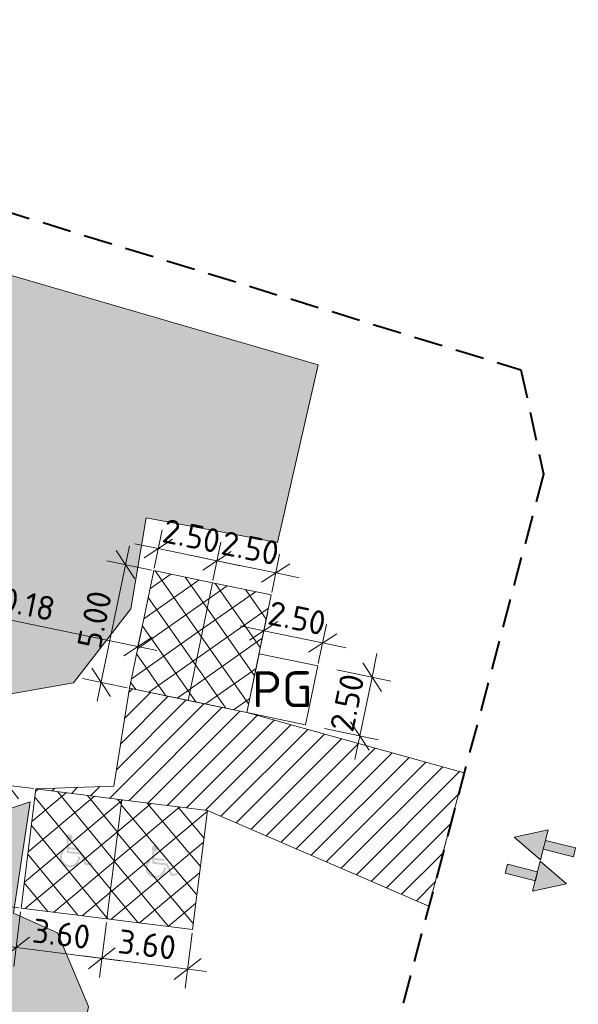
# Model space of a CAD drawing. Header units: millimetres. Extents: x 0 to 6535399, y 0 to 6021678.
# Tile 17 of 59: x 6532906 to 6532929, y 6021278 to 6021319. Entities that reach past the tile are written whole.
import ezdxf

# ---------------------------------------------------------------- set-up
doc = ezdxf.new("R2010")
doc.units = ezdxf.units.MM
doc.header["$PDMODE"] = 34
doc.header["$PDSIZE"] = 1
doc.linetypes.add('4', pattern=[1.799999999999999, 1.199999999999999, -0.6])
doc.layers.add('PZT', color=7, linetype='Continuous', lineweight=5)
doc.layers.add('PZT_droga', color=7, linetype='Continuous', lineweight=15)
doc.layers.add('wymiary', color=7, linetype='Continuous', lineweight=5, true_color=0x666666)
doc.styles.add('ISO', font='isocpeur.ttf')
doc.styles.add('R_G ISOC', font='isocpeur.ttf')
doc.dimstyles.new('Ł_G 1-500', dxfattribs={"dimscale": 0.1, "dimtxt": 10, "dimasz": 10, "dimexe": 8, "dimexo": 1, "dimgap": 3, "dimtad": 1, "dimrnd": 0.01, "dimzin": 1, "dimdsep": 46, "dimtxsty": 'ISO', "dimblk": 'OBLIQUE', "dimcen": 10, "dimdle": 8, "dimclrd": 256, "dimclre": 256, "dimclrt": 256, "dimazin": 0, "dimtfac": 1, "dimtix": 1, "dimtmove": 1, "dimatfit": 2, "dimfxl": 15, "dimfxlon": 1, "dimlwd": 5, "dimlwe": 5, "dimarcsym": 2})

# ---------------------------------------------------------------- blocks, each defined once
blk = doc.blocks.new('srz.4')
at = {"true_color": 0xec0e0e}
for points in [[(-2.588797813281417, 0.1924249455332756), (-1.291672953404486, -0.4534115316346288), (-1.291672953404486, 0.83826142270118)], [(-1.291672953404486, 0.3848498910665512), (-1.291672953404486, 0), (0, 0), (0, 0.3848498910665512)]]:
    blk.add_hatch(color=1, dxfattribs=at).paths.add_polyline_path(points)
at = {"color": 1, "true_color": 0xec0e0e}
for points in [[(-2.588797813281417, 0.1924249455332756), (-1.291672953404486, -0.4534115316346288), (-1.291672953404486, 0.83826142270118)], [(-1.291672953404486, 0.3848498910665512), (-1.291672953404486, 0), (0, 0), (0, 0.3848498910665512), (-1.291672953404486, 0.3848498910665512)]]:
    blk.add_lwpolyline(points, close=True, dxfattribs=at)
blk = doc.blocks.new('miejsce postojowe 2.5x5')
at = {"layer": 'PZT', "true_color": 0x636466}
h = blk.add_hatch(dxfattribs=at)
h.set_pattern_fill('ANSI37', color=251, scale=7, angle=1.790699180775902, style=0)
h.set_pattern_definition([(46.7906991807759, (-6504568.953147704, -5966512.126572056), (-0.6377503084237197, 0.5990822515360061), []), (136.7906991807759, (-6504568.953147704, -5966512.126572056), (-0.5990822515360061, -0.6377503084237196), [])])
h.paths.add_polyline_path([(-2.5, 0), (0, 0), (0, 5), (-2.5, 5)])
at = {"layer": 'PZT', "linetype": 'ByBlock'}
blk.add_lwpolyline([(-2.5, 0), (0, 0), (0, 5), (-2.5, 5)], close=True, dxfattribs=at)
blk = doc.blocks.new('miejsce postojowe 3.6x5 NP')
at = {"layer": 'PZT', "true_color": 0x7aafdf}
h = blk.add_hatch(dxfattribs=at)
h.set_pattern_fill('ANSI37', color=143, scale=6.999999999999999, angle=1.603000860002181, style=0)
h.set_pattern_definition([(46.60300086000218, (-6504567.024311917, -5966516.516776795), (-0.635784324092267, 0.6011682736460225), []), (136.6030008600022, (-6504567.024311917, -5966516.516776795), (-0.6011682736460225, -0.6357843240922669), [])])
h.paths.add_polyline_path([(-3.599999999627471, 0), (0, 0), (0, 5), (-3.599999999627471, 5)])
at = {"layer": 'PZT', "ltscale": 10, "true_color": 0x000000}
h = blk.add_hatch(color=18, dxfattribs=at)
h.dxf.hatch_style = 1
h.paths.add_polyline_path([(-2.076869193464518, 3.082916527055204), (-2.00687855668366, 2.514697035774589), (-1.415621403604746, 2.515938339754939), (-1.173515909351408, 2.092233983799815), (-0.885626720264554, 2.181416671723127), (-0.9103683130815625, 2.26128460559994), (-1.134193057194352, 2.191947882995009), (-1.367156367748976, 2.599652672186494), (-1.932952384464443, 2.598464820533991), (-1.943248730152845, 2.682055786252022), (-1.510122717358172, 2.682965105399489), (-1.510298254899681, 2.766577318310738), (-1.953545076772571, 2.76564675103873), (-1.986234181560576, 3.031033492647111, 4.985504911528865)])
h.paths.add_polyline_path([(-2.098631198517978, 2.575653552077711), (-2.111564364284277, 2.680651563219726, 1.729757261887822), (-1.426597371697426, 2.43230271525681), (-1.511792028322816, 2.432123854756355, -1.60774810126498)])
at = {"layer": 'PZT', "linetype": 'ByBlock'}
blk.add_lwpolyline([(-3.599999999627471, 0), (0, 0), (0, 5), (-3.599999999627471, 5)], close=True, dxfattribs=at)
blk = doc.blocks.new('_Oblique')
at = {"color": 0, "linetype": 'ByBlock', "lineweight": -2}
blk.add_line((-0.5, -0.5), (0.5, 0.5), dxfattribs=at)
blk = doc.blocks.new('*D87')
at = {"layer": 'Defpoints', "color": 0, "transparency": 16777216}
for p in [(6532918.155123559, 6021291.840939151), (6532917.64803135, 6021289.392907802), (6532919.908914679, 6021288.924581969)]:
    blk.add_point(p, dxfattribs=at)
at = {"layer": 'wymiary', "lineweight": 5, "transparency": 16777216}
for p, q in [((6532920.416006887, 6021291.372613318), (6532920.618843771, 6021292.351825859)), ((6532918.947188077, 6021291.676868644), (6532921.199376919, 6021291.210343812)), ((6532920.416006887, 6021291.372613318), (6532919.908914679, 6021288.924581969)), ((6532918.440095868, 6021289.228837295), (6532920.692284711, 6021288.762312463)), ((6532919.908914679, 6021288.924581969), (6532919.706077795, 6021287.94536943))]:
    blk.add_line(p, q, dxfattribs=at)
for p, rotation in [((6532920.416006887, 6021291.372613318), 258.297098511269), ((6532919.908914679, 6021288.924581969), 78.29709851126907)]:
    blk.add_blockref('_Oblique', p, dxfattribs=dict(at, rotation=rotation))
at = {"layer": 'wymiary', "transparency": 16777216, "insert": (6532919.379090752, 6021290.31086715), "char_height": 1, "attachment_point": 5, "rotation": 78.29709851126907, "style": 'ISO'}
blk.add_mtext('2.50', dxfattribs=at)
blk = doc.blocks.new('*D88')
at = {"layer": 'Defpoints', "color": 0, "transparency": 16777216}
for p in [(6532918.352745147, 6021292.794974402), (6532915.707092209, 6021292.348031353), (6532918.155123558, 6021291.840939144)]:
    blk.add_point(p, dxfattribs=at)
at = {"layer": 'wymiary', "lineweight": 5, "transparency": 16777216}
for p, q in [((6532915.727375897, 6021292.445952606), (6532916.066983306, 6021294.085436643)), ((6532915.904713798, 6021293.302066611), (6532914.925501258, 6021293.504903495)), ((6532915.904713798, 6021293.302066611), (6532918.352745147, 6021292.794974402)), ((6532918.175407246, 6021291.938860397), (6532918.515014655, 6021293.578344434)), ((6532918.352745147, 6021292.794974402), (6532919.331957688, 6021292.592137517))]:
    blk.add_line(p, q, dxfattribs=at)
for p, rotation in [((6532915.904713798, 6021293.302066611), 348.297098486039), ((6532918.352745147, 6021292.794974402), 168.297098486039)]:
    blk.add_blockref('_Oblique', p, dxfattribs=dict(at, rotation=rotation))
at = {"layer": 'wymiary', "transparency": 16777216, "insert": (6532917.290998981, 6021293.831890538), "char_height": 1, "attachment_point": 5, "rotation": 348.29709848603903, "style": 'ISO'}
blk.add_mtext('2.50', dxfattribs=at)
blk = doc.blocks.new('*D89')
at = {"layer": 'Defpoints', "color": 0, "transparency": 16777216}
for p in [(6532913.955436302, 6021296.216936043), (6532913.766153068, 6021295.303154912), (6532916.214184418, 6021294.796062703)]:
    blk.add_point(p, dxfattribs=at)
at = {"layer": 'wymiary', "lineweight": 5, "transparency": 16777216}
for p, q in [((6532913.786436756, 6021295.401076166), (6532914.117705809, 6021297.000306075)), ((6532916.234468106, 6021294.893983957), (6532916.56573716, 6021296.493213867)), ((6532913.955436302, 6021296.216936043), (6532912.976223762, 6021296.419772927)), ((6532916.403467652, 6021295.709843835), (6532913.955436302, 6021296.216936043)), ((6532916.403467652, 6021295.709843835), (6532917.382680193, 6021295.507006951))]:
    blk.add_line(p, q, dxfattribs=at)
for p, rotation in [((6532913.955436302, 6021296.216936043), 348.2970985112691), ((6532916.403467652, 6021295.709843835), 168.2970985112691)]:
    blk.add_blockref('_Oblique', p, dxfattribs=dict(at, rotation=rotation))
at = {"layer": 'wymiary', "transparency": 16777216, "insert": (6532915.341721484, 6021296.746759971), "char_height": 1, "attachment_point": 5, "rotation": 348.2970985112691, "style": 'ISO'}
blk.add_mtext('2.50', dxfattribs=at)
blk = doc.blocks.new('*D90')
at = {"layer": 'Defpoints', "color": 0, "transparency": 16777216}
for p in [(6532911.507404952, 6021296.724028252), (6532911.318121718, 6021295.81024712), (6532913.766153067, 6021295.303154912)]:
    blk.add_point(p, dxfattribs=at)
at = {"layer": 'wymiary', "lineweight": 5, "transparency": 16777216}
for p, q in [((6532911.338405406, 6021295.908168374), (6532911.669674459, 6021297.507398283)), ((6532911.507404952, 6021296.724028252), (6532910.528192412, 6021296.926865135)), ((6532913.786436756, 6021295.401076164), (6532914.117705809, 6021297.000306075)), ((6532913.955436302, 6021296.216936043), (6532911.507404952, 6021296.724028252)), ((6532913.955436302, 6021296.216936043), (6532914.934648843, 6021296.014099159))]:
    blk.add_line(p, q, dxfattribs=at)
for p, rotation in [((6532911.507404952, 6021296.724028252), 348.297098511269), ((6532913.955436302, 6021296.216936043), 168.2970985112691)]:
    blk.add_blockref('_Oblique', p, dxfattribs=dict(at, rotation=rotation))
at = {"layer": 'wymiary', "transparency": 16777216, "insert": (6532912.893690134, 6021297.25385218), "char_height": 1, "attachment_point": 5, "rotation": 348.2970985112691, "style": 'ISO'}
blk.add_mtext('2.50', dxfattribs=at)
blk = doc.blocks.new('*D91')
at = {"layer": 'Defpoints', "color": 0, "transparency": 16777216}
for p in [(6532911.318121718, 6021295.810247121), (6532909.130046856, 6021291.157347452), (6532910.303937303, 6021290.914184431)]:
    blk.add_point(p, dxfattribs=at)
at = {"layer": 'wymiary', "lineweight": 5, "transparency": 16777216}
for p, q in [((6532910.306500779, 6021296.836780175), (6532908.967777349, 6021290.37397742)), ((6532911.220200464, 6021295.830530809), (6532909.36086124, 6021296.215679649)), ((6532910.206016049, 6021290.934468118), (6532908.346676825, 6021291.319616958))]:
    blk.add_line(p, q, dxfattribs=at)
for p, rotation in [((6532910.144231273, 6021296.053410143), 78.29709850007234), ((6532909.130046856, 6021291.157347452), 258.2970985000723)]:
    blk.add_blockref('_Oblique', p, dxfattribs=dict(at, rotation=rotation))
at = {"layer": 'wymiary', "transparency": 16777216, "insert": (6532908.853769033, 6021293.767648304), "char_height": 1, "attachment_point": 5, "rotation": 78.2970985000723, "style": 'ISO'}
blk.add_mtext('5.00', dxfattribs=at)
blk = doc.blocks.new('*D175')
at = {"layer": 'Defpoints', "color": 0, "transparency": 16777216}
for p in [(6532900.698679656, 6021294.710195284), (6532910.662715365, 6021292.646216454), (6532910.662715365, 6021292.646216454)]:
    blk.add_point(p, dxfattribs=at)
at = {"layer": 'wymiary', "lineweight": 5, "transparency": 16777216}
for p, q in [((6532900.698679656, 6021294.710195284), (6532900.860949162, 6021295.493565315)), ((6532899.915309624, 6021294.872464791), (6532911.446085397, 6021292.483946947)), ((6532910.662715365, 6021292.646216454), (6532910.824984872, 6021293.429586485))]:
    blk.add_line(p, q, dxfattribs=at)
for p, rotation in [((6532900.698679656, 6021294.710195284), 168.2970984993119), ((6532910.662715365, 6021292.646216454), 348.297098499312)]:
    blk.add_blockref('_Oblique', p, dxfattribs=dict(at, rotation=rotation))
at = {"layer": 'wymiary', "transparency": 16777216, "insert": (6532905.842967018, 6021294.4615759), "char_height": 1, "attachment_point": 5, "rotation": 348.29709849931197, "style": 'ISO'}
blk.add_mtext('10.18', dxfattribs=at)
blk = doc.blocks.new('*D176')
at = {"layer": 'Defpoints', "color": 0, "transparency": 16777216}
for p in [(6532906.412207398, 6021286.716841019), (6532904.629846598, 6021281.900727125), (6532905.792024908, 6021281.755452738)]:
    blk.add_point(p, dxfattribs=at)
at = {"layer": 'wymiary', "lineweight": 5, "transparency": 16777216}
for p, q in [((6532905.349258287, 6021287.65593753), (6532904.530617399, 6021281.106904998)), ((6532906.312979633, 6021286.729244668), (6532904.456206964, 6021286.961344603)), ((6532905.692797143, 6021281.767856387), (6532903.836024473, 6021281.999956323))]:
    blk.add_line(p, q, dxfattribs=at)
for p, rotation in [((6532905.250029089, 6021286.862115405), 82.87488181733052), ((6532904.629846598, 6021281.900727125), 262.8748818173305)]:
    blk.add_blockref('_Oblique', p, dxfattribs=dict(at, rotation=rotation))
at = {"layer": 'wymiary', "transparency": 16777216, "insert": (6532904.146115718, 6021284.480650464), "char_height": 1, "attachment_point": 5, "rotation": 82.87488181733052, "style": 'ISO'}
blk.add_mtext('5.00', dxfattribs=at)

msp = doc.modelspace()

# ---------------------------------------------------------------- hatches: boundary and pattern name
at = {"layer": 'PZT', "linetype": 'Continuous', "true_color": 0x58ba48}
h = msp.add_hatch(dxfattribs=at)
h.set_pattern_fill('GRASS', color=85, scale=0.05)
h.set_pattern_definition([(90, (0, 0), (-0.8980256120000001, 0.8980256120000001), [0.238125, -1.557926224]), (45, (0, 0), (-0.8980256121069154, 0.8980256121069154), [0.238125, -1.031875]), (135, (0, 0), (-0.8980256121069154, -0.8980256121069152), [0.238125, -1.031875])])
h.paths.add_polyline_path([(6532855.983883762, 6021271.590559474), (6532855.280993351, 6021268.722196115), (6532864.301406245, 6021266.10778562), (6532868.891537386, 6021266.10778562), (6532871.373945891, 6021272.380128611), (6532871.373945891, 6021275.656722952), (6532858.91503206, 6021275.656722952)])
h.paths.add_polyline_path([(6532836.68376184, 6021277.766488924), (6532839.272761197, 6021288.723278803), (6532841.519875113, 6021296.790347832), (6532844.073386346, 6021299.776617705), (6532846.17345747, 6021297.676546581), (6532845.449750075, 6021293.098225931), (6532841.200713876, 6021279.854616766), (6532840.150668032, 6021277.389292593), (6532838.199316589, 6021276.981806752)])
h.paths.add_polyline_path([(6532879.098299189, 6021315.777636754), (6532895.033088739, 6021311.114687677), (6532918.171377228, 6021304.380405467), (6532916.471140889, 6021296.978191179), (6532911.003313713, 6021298.002063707), (6532910.362672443, 6021294.211055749), (6532907.970212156, 6021291.136965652), (6532901.333975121, 6021289.969953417), (6532902.55868957, 6021295.833489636), (6532903.166201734, 6021298.742061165), (6532898.229465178, 6021301.668560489), (6532896.064858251, 6021307.190536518), (6532891.239970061, 6021308.951203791), (6532887.936022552, 6021307.166411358), (6532886.275121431, 6021306.541731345), (6532880.430005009, 6021307.916976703), (6532877.876145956, 6021308.987851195), (6532877.518967, 6021311.058211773), (6532878.554794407, 6021314.841971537)])
h.paths.add_polyline_path([(6532906.16709426, 6021286.181195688), (6532901.276015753, 6021284.577269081), (6532895.558920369, 6021283.180079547), (6532893.980861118, 6021280.558852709), (6532891.022582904, 6021278.951481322), (6532889.672695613, 6021275.851558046), (6532888.983391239, 6021273.268288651), (6532893.119228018, 6021271.373892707), (6532897.636337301, 6021269.304857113), (6532904.119250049, 6021267.57790585), (6532906.660320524, 6021270.118976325), (6532907.594493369, 6021272.400010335), (6532908.599733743, 6021277.652656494), (6532907.307289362, 6021280.723877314), (6532905.480774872, 6021281.547170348)])
at = {"layer": 'PZT_droga'}
h = msp.add_hatch(dxfattribs=at)
h.set_pattern_fill('ANSI31', color=253, scale=0.2)
h.set_pattern_definition([(45, (0, 0), (-0.4490128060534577, 0.4490128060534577), [])])
h.paths.add_polyline_path([(6532924.259333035, 6021287.388788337), (6532915.200000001, 6021289.9), (6532910.3039373, 6021290.914184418), (6532909.66, 6021286.84), (6532906.412207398, 6021286.716841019), (6532909.995802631, 6021286.268885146), (6532913.556606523, 6021285.823778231), (6532922.786378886, 6021281.836778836)])

# ---------------------------------------------------------------- linework, layer by layer
at = {"layer": 'PZT', "color": 30, "linetype": '4', "lineweight": 40, "true_color": 0xf26722}
msp.add_lwpolyline([(6532852.08, 6021309.69), (6532868.7, 6021318.75), (6532884.34, 6021317.179999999), (6532926.62, 6021304.169999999), (6532927.559999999, 6021299.83), (6532916.81, 6021259.31), (6532897.43, 6021264.68), (6532892.4, 6021245.519999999), (6532874.38, 6021250.32), (6532831.82, 6021261.349999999), (6532841.05, 6021298.389999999), (6532852.08, 6021309.69)], dxfattribs=at)
at = {"layer": 'PZT', "color": 85, "linetype": 'Continuous', "true_color": 0x58ba48}
for points in [[(6532879.098299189, 6021315.777636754), (6532895.033088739, 6021311.114687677), (6532918.171377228, 6021304.380405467), (6532916.471140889, 6021296.978191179), (6532911.003313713, 6021298.002063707), (6532910.362672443, 6021294.211055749), (6532907.970212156, 6021291.136965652), (6532901.333975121, 6021289.969953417), (6532902.55868957, 6021295.833489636), (6532903.166201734, 6021298.742061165), (6532898.229465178, 6021301.668560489), (6532896.064858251, 6021307.190536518), (6532891.239970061, 6021308.951203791), (6532887.936022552, 6021307.166411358), (6532886.275121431, 6021306.541731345), (6532880.430005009, 6021307.916976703), (6532877.876145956, 6021308.987851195), (6532877.518967, 6021311.058211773), (6532878.554794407, 6021314.841971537), (6532879.098299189, 6021315.777636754)], [(6532906.16709426, 6021286.181195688), (6532901.276015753, 6021284.577269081), (6532895.558920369, 6021283.180079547), (6532893.980861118, 6021280.558852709), (6532891.022582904, 6021278.951481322), (6532889.672695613, 6021275.851558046), (6532888.983391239, 6021273.268288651), (6532893.119228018, 6021271.373892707), (6532897.636337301, 6021269.304857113), (6532904.119250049, 6021267.57790585), (6532906.660320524, 6021270.118976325), (6532907.594493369, 6021272.400010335), (6532908.599733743, 6021277.652656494), (6532907.307289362, 6021280.723877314), (6532905.480774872, 6021281.547170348), (6532906.16709426, 6021286.181195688)]]:
    msp.add_lwpolyline(points, dxfattribs=at)
at = {"layer": 'PZT'}
msp.add_lwpolyline([(6532915.200000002, 6021289.900000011), (6532917.648031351, 6021289.392907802), (6532918.155123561, 6021291.840939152), (6532915.707092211, 6021292.348031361)], close=True, dxfattribs=at)
msp.add_lwpolyline([(6532924.259333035, 6021287.388788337), (6532915.200000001, 6021289.9), (6532910.3039373, 6021290.914184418), (6532909.66, 6021286.84), (6532906.412207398, 6021286.716841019), (6532909.995802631, 6021286.268885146), (6532913.556606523, 6021285.823778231), (6532922.786378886, 6021281.836778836), (6532924.259333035, 6021287.388788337)], dxfattribs=at)

# ---------------------------------------------------------------- block references
for name, p, rotation in [('miejsce postojowe 2.5x5', (6532911.318121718, 6021295.81024712), 168.2970985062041), ('miejsce postojowe 2.5x5', (6532913.766153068, 6021295.303154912), 168.2970985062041), ('miejsce postojowe 3.6x5 NP', (6532909.364224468, 6021281.308921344), 352.8748818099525), ('miejsce postojowe 3.6x5 NP', (6532912.93642403, 6021280.86238995), 352.8748818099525), ('srz.4', (6532928.805752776, 6021283.885520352), 345.7192413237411)]:
    msp.add_blockref(name, p, dxfattribs=dict(at, rotation=rotation))
at = {"layer": 'PZT', "xscale": -1, "rotation": 345.7192413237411}
msp.add_blockref('srz.4', (6532925.969355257, 6021283.214986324), dxfattribs=at)

# ---------------------------------------------------------------- texts
at = {"layer": 'PZT', "color": 0, "insert": (6532916.672255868, 6021290.867971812), "char_height": 1.5, "width": 12.7521821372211, "attachment_point": 5, "style": 'R_G ISOC'}
msp.add_mtext('PG', dxfattribs=at)

# ---------------------------------------------------------------- dimensions: what is measured, and where the dimension line sits
at = {"layer": 'wymiary'}
dim = msp.add_linear_dim(base=(6532911.507404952, 6021296.724028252), p1=(6532913.766153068, 6021295.303154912), p2=(6532911.318121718, 6021295.81024712), angle=348.297098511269, dimstyle='Ł_G 1-500', dxfattribs=at)
dim.commit()
dim.dimension.update_dxf_attribs({"geometry": '*D90', "text_midpoint": (6532912.893690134, 6021297.25385218)})
for p1, p2, distance, picture, middle in [((6532916.214184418, 6021294.796062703), (6532913.766153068, 6021295.303154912), -0.9331795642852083, '*D89', (6532915.341721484, 6021296.746759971)), ((6532911.318121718, 6021295.81024712), (6532910.303937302, 6021290.91418443), -1.198810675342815, '*D91', (6532908.853769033, 6021293.767648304)), ((6532900.698679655, 6021294.710195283), (6532910.662715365, 6021292.646216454), 0, '*D175', (6532905.842967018, 6021294.4615759)), ((6532915.70709221, 6021292.348031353), (6532918.155123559, 6021291.840939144), 0.9742882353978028, '*D88', (6532917.290998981, 6021293.831890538)), ((6532918.155123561, 6021291.840939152), (6532917.648031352, 6021289.392907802), 2.3088790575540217, '*D87', (6532919.379090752, 6021290.31086715)), ((6532906.412207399, 6021286.716841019), (6532905.792024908, 6021281.755452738), -1.171222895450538, '*D176', (6532904.146115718, 6021284.480650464))]:
    dim = msp.add_aligned_dim(p1=p1, p2=p2, distance=distance, dimstyle='Ł_G 1-500', dxfattribs=at)
    dim.commit()
    dim.dimension.update_dxf_attribs({"geometry": picture, "text_midpoint": middle})
for p1, p2, distance in [((6532905.792024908, 6021281.755452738), (6532909.364224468, 6021281.308921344), -1.6559007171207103), ((6532909.364224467, 6021281.308921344), (6532912.936424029, 6021280.86238995), -1.655900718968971)]:
    msp.add_aligned_dim(p1=p1, p2=p2, distance=distance, dimstyle='Ł_G 1-500', dxfattribs=at).render()

doc.saveas('drawing.dxf')
